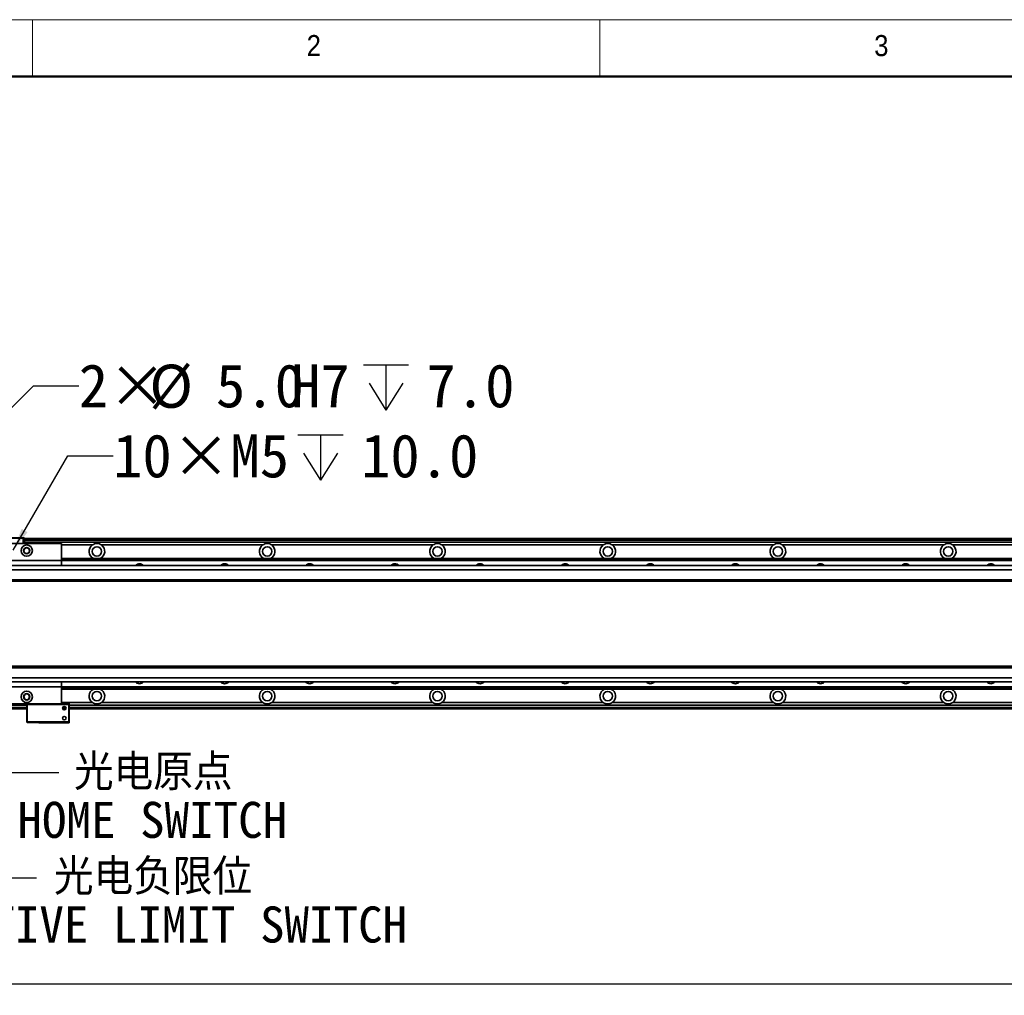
# Model space of a CAD drawing. Header units: millimetres. Extents: x 40 to 3320, y 40 to 2336.
# Tile 4 of 11: x 471 to 1165, y 1649 to 2336. Entities that reach past the tile are written whole.
import ezdxf

# ---------------------------------------------------------------- set-up
doc = ezdxf.new("R2010")
doc.units = ezdxf.units.MM
doc.header["$LTSCALE"] = 8
doc.layers.add('黑色实线', color=7, linetype='Continuous')
doc.styles.add('SLDTEXTSTYLE1', font='Gothic.ttf', dxfattribs={"width": 0.913})
doc.styles.add('SLDTEXTSTYLE8', font='txt')
doc.styles.add('SLDTEXTSTYLE9', font='txt', dxfattribs={"bigfont": 'bigfont'})
doc.dimstyles.new('SLDDIMSTYLE2', dxfattribs={"dimtxt": 0.18, "dimasz": 16, "dimexe": 0, "dimexo": 0.0625, "dimgap": 0, "dimtad": 0, "dimtih": 1, "dimtoh": 1, "dimdec": 0, "dimrnd": 1e-09, "dimzin": 0, "dimdsep": 46, "dimtxsty": 'Standard', "dimsah": 1, "dimcen": 0.09, "dimadec": 0, "dimazin": 0, "dimtfac": 16, "dimtdec": 0, "dimtofl": 0, "dimtmove": 0, "dimatfit": 3, "dimfxl": 0, "dimfrac": 2, "dimtolj": 1, "dimtzin": 0, "dimarcsym": 0})
doc.dimstyles.new('SLDDIMSTYLE3', dxfattribs={"dimtxt": 30.4, "dimasz": 16, "dimexe": 0, "dimexo": 0.0625, "dimgap": 7.6, "dimtad": 0, "dimtih": 1, "dimtoh": 1, "dimdec": 1, "dimrnd": 1e-09, "dimzin": 4, "dimdsep": 46, "dimtxsty": 'SLDTEXTSTYLE8', "dimsah": 1, "dimcen": 0, "dimadec": 0, "dimazin": 1, "dimtfac": 1, "dimtdec": 1, "dimtofl": 0, "dimtmove": 0, "dimatfit": 3, "dimfxl": 0, "dimfrac": 2, "dimtolj": 1, "dimtzin": 12, "dimarcsym": 0})
doc.dimstyles.new('SLDDIMSTYLE4', dxfattribs={"dimtxt": 30.4, "dimasz": 16, "dimexe": 0, "dimexo": 0.0625, "dimgap": 7.6, "dimtad": 0, "dimtih": 1, "dimtoh": 1, "dimdec": 1, "dimrnd": 1e-09, "dimzin": 12, "dimdsep": 46, "dimtxsty": 'SLDTEXTSTYLE8', "dimsah": 1, "dimcen": 0, "dimadec": 0, "dimazin": 3, "dimtfac": 1, "dimtdec": 1, "dimtofl": 0, "dimtmove": 0, "dimatfit": 3, "dimfxl": 0, "dimfrac": 2, "dimtolj": 1, "dimtzin": 12, "dimarcsym": 0})
doc.dimstyles.new('SLDDIMSTYLE5', dxfattribs={"dimtxt": 30.4, "dimasz": 16, "dimexe": 0, "dimexo": 0.0625, "dimgap": 7.6, "dimtad": 2, "dimdec": 1, "dimrnd": 1e-09, "dimzin": 4, "dimdsep": 46, "dimtxsty": 'SLDTEXTSTYLE8', "dimsah": 1, "dimcen": 0.09, "dimadec": 0, "dimazin": 1, "dimtfac": 1, "dimtdec": 1, "dimtofl": 0, "dimtmove": 0, "dimatfit": 3, "dimfxl": 0, "dimfrac": 2, "dimtolj": 1, "dimtzin": 12, "dimarcsym": 0})

# ---------------------------------------------------------------- blocks, each defined once
blk = doc.blocks.new('SW_SYMBOL_HOLE_DEPTH')
at = {"layer": '黑色实线', "color": 0}
for p, q in [((0, 7000), (6400, 7000)), ((3200, 7000), (3200, 600)), ((800, 4440), (3200, 600)), ((5600, 4440), (3200, 600))]:
    blk.add_line(p, q, dxfattribs=at)
blk = doc.blocks.new('_D_18')
at = {"layer": '黑色实线'}
for p, q in [((466.56, 1962.22), (504.9, 2028.62)), ((504.9, 2028.62), (536.9, 2028.62))]:
    blk.add_line(p, q, dxfattribs=at)
blk.add_solid([(466.56, 1962.22), (476.64, 1974.88), (472.48, 1977.28)], dxfattribs=at)
at = {"layer": '黑色实线', "xscale": 0.004985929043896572, "yscale": 0.004985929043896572, "zscale": 0.004985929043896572}
blk.add_blockref('SW_SYMBOL_HOLE_DEPTH', (667.15, 2008.49), dxfattribs=at)
at = {"layer": '黑色实线', "char_height": 30.4, "attachment_point": 1, "style": 'SLDTEXTSTYLE8'}
for s, insert in [('10×M5', (536.9, 2043.93)), ('10.0', (711.65, 2043.93))]:
    blk.add_mtext(s, dxfattribs=dict(at, insert=insert))
blk = doc.blocks.new('_D_19')
at = {"layer": '黑色实线'}
for p, q in [((364.78, 1962.17), (480.71, 2078.1)), ((480.71, 2078.1), (512.71, 2078.1))]:
    blk.add_line(p, q, dxfattribs=at)
blk.add_solid([(364.78, 1962.17), (377.79, 1971.79), (374.4, 1975.18)], dxfattribs=at)
at = {"layer": '黑色实线', "xscale": 0.004985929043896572, "yscale": 0.004985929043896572, "zscale": 0.004985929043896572}
blk.add_blockref('SW_SYMBOL_HOLE_DEPTH', (713.29, 2057.85), dxfattribs=at)
at = {"layer": '黑色实线', "char_height": 30.4, "attachment_point": 1, "style": 'SLDTEXTSTYLE8'}
for s, insert in [('2×', (512.71, 2093.29)), ('%%c', (562.45, 2092.99)), ('5.0', (609.42, 2093.29)), ('H7', (662.37, 2093.29)), ('7.0', (757.79, 2093.29))]:
    blk.add_mtext(s, dxfattribs=dict(at, insert=insert))
blk = doc.blocks.new('_D_20')
at = {"layer": '黑色实线'}
for p, q in [((2355.51, 1777.67), (2355.51, 1648.6)), ((375.51, 1773.82), (375.51, 1648.6)), ((375.51, 1656.6), (2355.51, 1656.6))]:
    blk.add_line(p, q, dxfattribs=at)
for points in [[(375.51, 1656.6), (391.51, 1654.2), (391.51, 1659)], [(2355.51, 1656.6), (2339.51, 1659), (2339.51, 1654.2)]]:
    blk.add_solid(points, dxfattribs=at)
at = {"layer": '黑色实线', "insert": (1314.33, 1696.49), "char_height": 30.4, "attachment_point": 1, "style": 'SLDTEXTSTYLE8'}
blk.add_mtext('1980.0', dxfattribs=at)
blk = doc.blocks.new('SW_NOTE_7')
at = {"layer": '黑色实线', "color": 0, "char_height": 25.4, "attachment_point": 2}
for s, insert, style in [('光电原点', (66.61, 12.93), 'SLDTEXTSTYLE9'), ('HOME SWITCH', (65.93, -20.66), 'SLDTEXTSTYLE8')]:
    blk.add_mtext(s, dxfattribs=dict(at, insert=insert, style=style))
blk = doc.blocks.new('SW_NOTE_8')
at = {"layer": '黑色实线', "color": 0, "char_height": 25.4, "attachment_point": 2}
for s, insert, style in [('光电负限位', (82.09, 13.29), 'SLDTEXTSTYLE9'), ('NEGATIVE LIMIT SWITCH', (79.73, -20.29), 'SLDTEXTSTYLE8')]:
    blk.add_mtext(s, dxfattribs=dict(at, insert=insert, style=style))

msp = doc.modelspace()

# ---------------------------------------------------------------- linework, layer by layer
at = {"color": 7, "linetype": 'Continuous', "lineweight": 18}
for p, q in [((3320, 2336), (40, 2336)), ((480, 2296), (480, 2336)), ((880, 2336), (880, 2296)), ((80, 2296), (3280, 2296))]:
    msp.add_line(p, q, dxfattribs=at)
at = {"color": 7, "linetype": 'Continuous', "lineweight": 50}
msp.add_line((3280, 2296), (80, 2296), dxfattribs=at)
at = {"color": 7, "linetype": 'Continuous', "lineweight": 35}
for p, q in [((451.64, 1970.9), (473.39, 1970.9)), ((473.51, 1970.6), (473.39, 1970.9)), ((473.39, 1970.9), (474.21, 1970.9)), ((474.21, 1970.9), (474.51, 1970.6)), ((500.51, 1966.9), (250.51, 1966.9)), ((473.51, 1970.6), (451.51, 1970.6)), ((473.51, 1966.9), (473.51, 1970.6)), ((474.51, 1970.6), (473.51, 1970.6)), ((474.51, 1970.6), (474.51, 1966.9)), ((2256.51, 1970.4), (474.51, 1970.4)), ((474.51, 1970.2), (2256.51, 1970.2)), ((474.51, 1970), (2256.51, 1970)), ((2256.51, 1969.9), (474.51, 1969.9)), ((2256.51, 1967.9), (474.51, 1967.9)), ((500.51, 1966.9), (500.51, 1954.9)), ((642.34, 1965.9), (528.68, 1965.9)), ((762.34, 1965.9), (648.68, 1965.9)), ((882.34, 1965.9), (768.68, 1965.9)), ((1002.34, 1965.9), (888.68, 1965.9)), ((1122.34, 1965.9), (1008.68, 1965.9)), ((1242.34, 1965.9), (1128.68, 1965.9)), ((2501.01, 1951.4), (230.01, 1951.4)), ((500.51, 1954.9), (250.51, 1954.9)), ((500.51, 1956.4), (2230.51, 1956.4)), ((500.51, 1956.1), (2230.51, 1956.1)), ((500.51, 1955.2), (2230.51, 1955.2)), ((500.51, 1954.91), (2230.51, 1954.91)), ((500.51, 1954.9), (500.51, 1951.4)), ((2501.01, 1948.4), (230.01, 1948.4)), ((2501.01, 1941.4), (230.01, 1941.4)), ((230.01, 1940.4), (2501.01, 1940.4)), ((2501.01, 1880.4), (230.01, 1880.4)), ((2501.01, 1879.4), (230.01, 1879.4)), ((2501.01, 1872.4), (230.01, 1872.4)), ((2501.01, 1869.4), (230.01, 1869.4)), ((500.51, 1869.4), (500.51, 1865.9)), ((500.51, 1865.9), (250.51, 1865.9)), ((500.51, 1865.9), (500.51, 1853.9)), ((500.51, 1865.89), (2230.51, 1865.89)), ((500.51, 1865.6), (2230.51, 1865.6)), ((500.51, 1864.7), (2230.51, 1864.7)), ((500.51, 1864.41), (2230.51, 1864.41)), ((500.51, 1853.9), (250.51, 1853.9)), ((476.01, 1852.91), (385.51, 1852.91)), ((476.31, 1853.9), (476.01, 1853.6)), ((476.31, 1853.6), (476.01, 1853.6)), ((476.01, 1841.2), (476.01, 1853.6)), ((476.31, 1853.6), (476.44, 1853.9)), ((476.31, 1853.6), (476.31, 1841.2)), ((505.71, 1853.6), (476.31, 1853.6)), ((500.51, 1854.2), (506.01, 1854.2)), ((500.51, 1853.9), (505.59, 1853.9)), ((505.71, 1853.6), (505.59, 1853.9)), ((505.59, 1853.9), (505.71, 1853.9)), ((506.01, 1853.6), (505.71, 1853.9)), ((505.71, 1841.2), (505.71, 1853.6)), ((506.01, 1853.6), (505.71, 1853.6)), ((506.01, 1853.6), (506.01, 1854.2)), ((506.01, 1853.6), (506.01, 1841.2)), ((2227.01, 1852.91), (506.01, 1852.91)), ((642.34, 1854.91), (528.68, 1854.91)), ((762.34, 1854.91), (648.68, 1854.91)), ((882.34, 1854.91), (768.68, 1854.91)), ((1002.34, 1854.91), (888.68, 1854.91)), ((1122.34, 1854.91), (1008.68, 1854.91)), ((1242.34, 1854.91), (1128.68, 1854.91)), ((476.01, 1850.4), (385.51, 1850.4)), ((503.66, 1850.4), (501.37, 1850.4)), ((2227.01, 1850.4), (506.01, 1850.4)), ((476.01, 1841.2), (476.31, 1841.2)), ((476.31, 1840.9), (476.01, 1841.2)), ((476.31, 1841.2), (505.71, 1841.2)), ((476.31, 1841.2), (476.44, 1840.9)), ((476.44, 1840.9), (476.31, 1840.9)), ((505.59, 1840.9), (476.44, 1840.9)), ((484.51, 1840.6), (484.51, 1840.9)), ((484.51, 1840.6), (506.01, 1840.6)), ((505.71, 1841.2), (505.59, 1840.9)), ((505.71, 1840.9), (505.59, 1840.9)), ((505.71, 1841.2), (506.01, 1841.2)), ((506.01, 1841.2), (505.71, 1840.9)), ((506.01, 1840.6), (506.01, 1841.2))]:
    msp.add_line(p, q, dxfattribs=at)
at = {"color": 8, "linetype": 'Continuous', "lineweight": 35}
for p, q in [((2256.51, 1969.4), (474.51, 1969.4)), ((522.34, 1965.9), (500.51, 1965.9)), ((522.34, 1854.91), (500.51, 1854.91)), ((476.01, 1851.4), (385.51, 1851.4)), ((503.66, 1851.4), (501.37, 1851.4)), ((2227.01, 1851.4), (506.01, 1851.4))]:
    msp.add_line(p, q, dxfattribs=at)
at = {"color": 7, "linetype": 'Continuous', "lineweight": 35}
for centre, radius in [((476.01, 1961.91), 4), ((476.01, 1961.91), 2.25), ((476.01, 1961.91), 2), ((525.51, 1961.4), 3.3), ((645.51, 1961.4), 3.3), ((765.51, 1961.4), 3.3), ((885.51, 1961.4), 3.3), ((1005.51, 1961.4), 3.3), ((1125.51, 1961.4), 3.3), ((476.01, 1858.9), 4), ((476.01, 1858.9), 2.25), ((476.01, 1858.9), 2), ((525.51, 1859.4), 3.3), ((645.51, 1859.4), 3.3), ((765.51, 1859.4), 3.3), ((885.51, 1859.4), 3.3), ((1005.51, 1859.4), 3.3), ((1125.51, 1859.4), 3.3), ((502.51, 1850.9), 1.25), ((502.51, 1843.9), 1.25)]:
    msp.add_circle(centre, radius, dxfattribs=at)
for centre, radius, start, end in [((525.51, 1961.4), 5.5, 125.18979, 245.50882), ((525.51, 1961.4), 5.5, 294.49118, 54.81021), ((645.51, 1961.4), 5.5, 125.18979, 245.50882), ((645.51, 1961.4), 5.5, 294.49118, 54.81021), ((765.51, 1961.4), 5.5, 125.18979, 245.50882), ((765.51, 1961.4), 5.5, 294.49118, 54.81021), ((885.51, 1961.4), 5.5, 125.18979, 245.50882), ((885.51, 1961.4), 5.5, 294.49118, 54.81021), ((1005.51, 1961.4), 5.5, 125.18979, 245.50882), ((1005.51, 1961.4), 5.5, 294.49118, 54.81021), ((1125.51, 1961.4), 5.5, 125.18979, 245.50882), ((1125.51, 1961.4), 5.5, 294.49118, 54.81021), ((555.51, 1948.9), 3.75, 41.91572, 138.08428), ((615.51, 1948.9), 3.75, 41.91572, 138.08428), ((675.51, 1948.9), 3.75, 41.91572, 138.08428), ((735.51, 1948.9), 3.75, 41.91572, 138.08428), ((795.51, 1948.9), 3.75, 41.91572, 138.08428), ((855.51, 1948.9), 3.75, 41.91572, 138.08428), ((915.51, 1948.9), 3.75, 41.91572, 138.08428), ((975.51, 1948.9), 3.75, 41.91572, 138.08428), ((1035.51, 1948.9), 3.75, 41.91572, 138.08428), ((1095.51, 1948.9), 3.75, 41.91572, 138.08428), ((1155.51, 1948.9), 3.75, 41.91572, 138.08428), ((555.51, 1871.91), 3.75, 221.91572, 318.08428), ((615.51, 1871.91), 3.75, 221.91572, 318.08428), ((675.51, 1871.91), 3.75, 221.91572, 318.08428), ((735.51, 1871.91), 3.75, 221.91572, 318.08428), ((795.51, 1871.91), 3.75, 221.91572, 318.08428), ((855.51, 1871.91), 3.75, 221.91572, 318.08428), ((915.51, 1871.91), 3.75, 221.91572, 318.08428), ((975.51, 1871.91), 3.75, 221.91572, 318.08428), ((1035.51, 1871.91), 3.75, 221.91572, 318.08428), ((1095.51, 1871.91), 3.75, 221.91572, 318.08428), ((1155.51, 1871.91), 3.75, 221.91572, 318.08428), ((525.51, 1859.4), 5.5, 114.49118, 234.81021), ((525.51, 1859.4), 5.5, 305.18979, 65.50882), ((645.51, 1859.4), 5.5, 114.49118, 234.81021), ((645.51, 1859.4), 5.5, 305.18979, 65.50882), ((765.51, 1859.4), 5.5, 114.49118, 234.81021), ((765.51, 1859.4), 5.5, 305.18979, 65.50882), ((885.51, 1859.4), 5.5, 114.49118, 234.81021), ((885.51, 1859.4), 5.5, 305.18979, 65.50882), ((1005.51, 1859.4), 5.5, 114.49118, 234.81021), ((1005.51, 1859.4), 5.5, 305.18979, 65.50882), ((1125.51, 1859.4), 5.5, 114.49118, 234.81021), ((1125.51, 1859.4), 5.5, 305.18979, 65.50882)]:
    msp.add_arc(centre, radius, start, end, dxfattribs=at)
for points, knots in [([(528.68, 1965.9), (528.22, 1966.17), (527.27, 1966.72), (525.59, 1966.98), (523.85, 1966.77), (522.84, 1966.18), (522.34, 1965.9)], [0, 0, 0, 0, 0.235688, 0.486469, 0.744849, 1, 1, 1, 1]), ([(648.68, 1965.9), (648.22, 1966.17), (647.27, 1966.72), (645.59, 1966.98), (643.85, 1966.77), (642.84, 1966.18), (642.34, 1965.9)], [0, 0, 0, 0, 0.235696, 0.4864677, 0.7448568, 1, 1, 1, 1]), ([(768.68, 1965.9), (768.22, 1966.17), (767.27, 1966.72), (765.59, 1966.98), (763.85, 1966.77), (762.84, 1966.18), (762.34, 1965.9)], [0, 0, 0, 0, 0.235694, 0.486473, 0.744851, 1, 1, 1, 1]), ([(888.68, 1965.9), (888.22, 1966.17), (887.27, 1966.72), (885.59, 1966.98), (883.85, 1966.77), (882.84, 1966.18), (882.34, 1965.9)], [0, 0, 0, 0, 0.235694, 0.486473, 0.744851, 1, 1, 1, 1]), ([(1008.68, 1965.9), (1008.22, 1966.17), (1007.27, 1966.72), (1005.59, 1966.98), (1003.85, 1966.77), (1002.84, 1966.18), (1002.34, 1965.9)], [0, 0, 0, 0, 0.235682, 0.486473, 0.744847, 1, 1, 1, 1]), ([(1128.68, 1965.9), (1128.22, 1966.17), (1127.27, 1966.72), (1125.59, 1966.98), (1123.85, 1966.77), (1122.84, 1966.18), (1122.34, 1965.9)], [0, 0, 0, 0, 0.235682, 0.486473, 0.744847, 1, 1, 1, 1]), ([(522.34, 1854.91), (522.8, 1854.64), (523.75, 1854.08), (525.44, 1853.82), (527.18, 1854.04), (528.18, 1854.62), (528.68, 1854.91)], [0, 0, 0, 0, 0.235688, 0.486469, 0.744849, 1, 1, 1, 1]), ([(642.34, 1854.91), (642.8, 1854.64), (643.75, 1854.08), (645.44, 1853.82), (647.18, 1854.04), (648.18, 1854.62), (648.68, 1854.91)], [0, 0, 0, 0, 0.235688, 0.486469, 0.744849, 1, 1, 1, 1]), ([(762.34, 1854.91), (762.8, 1854.64), (763.75, 1854.08), (765.44, 1853.82), (767.18, 1854.04), (768.18, 1854.62), (768.68, 1854.91)], [0, 0, 0, 0, 0.235694, 0.486473, 0.744851, 1, 1, 1, 1]), ([(882.34, 1854.91), (882.8, 1854.64), (883.75, 1854.08), (885.44, 1853.82), (887.18, 1854.04), (888.18, 1854.62), (888.68, 1854.91)], [0, 0, 0, 0, 0.235694, 0.486473, 0.744851, 1, 1, 1, 1]), ([(1002.34, 1854.91), (1002.8, 1854.64), (1003.75, 1854.08), (1005.44, 1853.82), (1007.18, 1854.04), (1008.18, 1854.62), (1008.68, 1854.91)], [0, 0, 0, 0, 0.235682, 0.486473, 0.744847, 1, 1, 1, 1]), ([(1122.34, 1854.91), (1122.8, 1854.64), (1123.75, 1854.08), (1125.44, 1853.82), (1127.18, 1854.04), (1128.18, 1854.62), (1128.68, 1854.91)], [0, 0, 0, 0, 0.235682, 0.486473, 0.744847, 1, 1, 1, 1])]:
    msp.add_open_spline(points, degree=3, knots=knots, dxfattribs=at)

# ---------------------------------------------------------------- block references
at = {"layer": '黑色实线', "color": 7}
for name, p in [('SW_NOTE_7', (498.62, 1805.57)), ('SW_NOTE_8', (482.98, 1731.48))]:
    msp.add_blockref(name, p, dxfattribs=at)

# ---------------------------------------------------------------- texts
at = {"color": 7, "linetype": 'Continuous', "lineweight": 0, "char_height": 14.82, "attachment_point": 1, "style": 'SLDTEXTSTYLE1'}
for s, insert in [('2', (673.33, 2325.17)), ('3', (1073.33, 2325.17))]:
    msp.add_mtext(s, dxfattribs=dict(at, insert=insert))

# ---------------------------------------------------------------- dimensions: what is measured, and where the dimension line sits
at = {"layer": '黑色实线'}
dim = msp.add_diameter_dim_2p(p1=(361.25, 1958.63), p2=(364.78, 1962.17), text='2×<>H7{\\fGDT;x}7.0', dimstyle='SLDDIMSTYLE3', dxfattribs=at)
dim.commit()
dim.dimension.update_dxf_attribs({"geometry": '_D_19', "text_midpoint": (661.72, 2078.1), "dimtype": 163})
dim = msp.add_diameter_dim_2p(p1=(464.46, 1958.58), p2=(466.56, 1962.22), text='10×M5{\\fGDT;x}10.0', dimstyle='SLDDIMSTYLE4', override={"dimpost": '<>'}, dxfattribs=at)
dim.commit()
dim.dimension.update_dxf_attribs({"geometry": '_D_18', "text_midpoint": (661.72, 2028.62), "dimtype": 163})
dim = msp.add_linear_dim(base=(2355.51, 1656.6), p1=(375.51, 1783.98), p2=(2355.51, 1787.83), dimstyle='SLDDIMSTYLE5', dxfattribs=at)
dim.commit()
dim.dimension.update_dxf_attribs({"geometry": '_D_20', "text_midpoint": (1373.73, 1656.6), "dimtype": 160})

# ---------------------------------------------------------------- leaders
at = {"layer": '黑色实线', "color": 7}
for points in [[(368.51, 1836.9), (432.18, 1731.48), (482.98, 1731.48)], [(389.46, 1835.55), (447.82, 1805.57), (498.62, 1805.57)]]:
    msp.add_leader(points, dimstyle='SLDDIMSTYLE2', dxfattribs=at)

doc.saveas('drawing.dxf')
